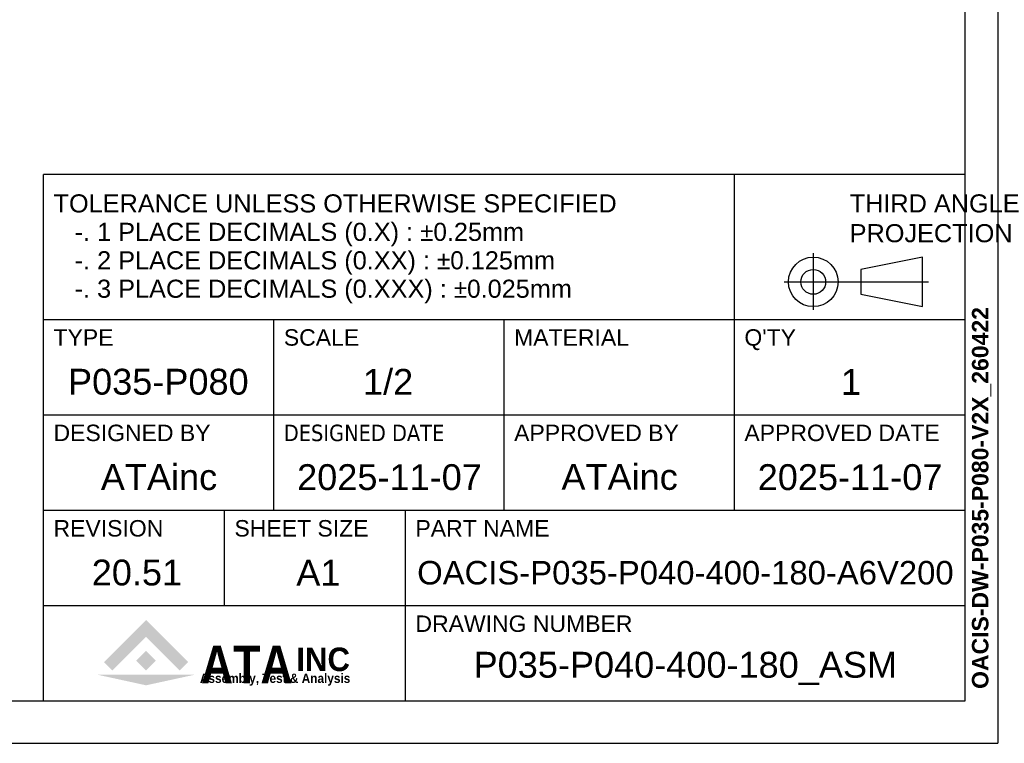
# Model space of a CAD drawing. Extents: x -14 to 1685, y -10 to 1188.
# Tile 4 of 20: x 1266 to 1685, y 0 to 308. Entities that reach past the tile are written whole.
import ezdxf
from ezdxf.enums import TextEntityAlignment as Align

# ---------------------------------------------------------------- set-up
doc = ezdxf.new("R2010")
doc.units = 0
doc.header["$LTSCALE"] = 25.4
doc.layers.get('0').update_dxf_attribs({"linetype": 'CONTINUOUS'})
doc.layers.add('ATA-TEXT', color=7, linetype='CONTINUOUS', lineweight=25)
doc.styles.add('주 문자 (ISO)', font='arial.ttf')

# ---------------------------------------------------------------- blocks, each defined once
blk = doc.blocks.new('ata-Title-A1-002')
for color, points in [(176, [(14.63, 6.49), (12.84, 8.28), (21.79, 17.23), (30.75, 8.28), (28.96, 6.49), (21.79, 13.66)]), (30, [(21.79, 10.66), (23.88, 8.57), (21.79, 6.49), (19.71, 8.57)]), (9, [(32.34, 5.64), (21.79, 3.34), (11.25, 5.64)])]:
    blk.add_hatch(color=color).paths.add_polyline_path(points)
at = {"color": 253}
for p, q in [((0, 0), (0, 112)), ((196, 112), (0, 112)), ((147, 40.6), (147, 112)), ((196, 112), (196, 0)), ((0, 81.2), (196, 81.2)), ((49, 40.6), (49, 81.2)), ((98, 40.6), (98, 81.2)), ((0, 60.9), (196, 60.9)), ((0, 40.6), (196, 40.6)), ((38.5, 20.3), (38.5, 40.6)), ((77, 0), (77, 40.6)), ((0, 20.3), (196, 20.3)), ((196, 0), (0, 0))]:
    blk.add_line(p, q, dxfattribs=at)
for p, q in [((163.75, 95.32), (163.75, 83.26)), ((187.03, 94.45), (173.85, 91.82)), ((187.03, 83.91), (187.03, 94.45)), ((173.85, 91.82), (173.85, 86.55)), ((157.57, 89.18), (188.27, 89.18)), ((173.85, 86.55), (187.03, 83.91)), ((0, 81.2), (196, 81.2))]:
    blk.add_line(p, q)
for radius in [5.27, 2.64]:
    blk.add_circle((163.75, 89.18), radius)
at = {"char_height": 3.85, "attachment_point": 1, "style": '주 문자 (ISO)'}
for s, insert, line_spacing_factor in [('TOLERANCE UNLESS OTHERWISE SPECIFIED\\P   -. 1 PLACE DECIMALS (0.X) : {\\fAIGDT|b0|i0|c2|p2;`0}.25mm\\P   -. 2 PLACE DECIMALS (0.XX) : {\\fAIGDT|b0|i0|c2|p2;`0}.125mm \\P   -. 3 PLACE DECIMALS (0.XXX) : {\\fAIGDT|b0|i0|c2|p2;`0}.025mm', (2.11, 107.8), 0.942857), ('THIRD ANGLE\\PPROJECTION', (171.5, 107.8), 0.987884)]:
    blk.add_mtext(s, dxfattribs=dict(at, insert=insert, line_spacing_factor=line_spacing_factor))
at = {"char_height": 3.5, "attachment_point": 1, "style": '주 문자 (ISO)'}
for s, insert in [('TYPE', (2.1, 79.1)), ('SCALE', (51.11, 79.1)), ('MATERIAL', (100.1, 79.1)), ("Q'TY", (149.1, 79.1)), ('DESIGNED BY', (2.1, 58.8)), ('{\\fTahoma|b0|i0|c0|p34;DESIGNED \\fTahoma|b0|i0|c129|p34;DATE}', (51.1, 58.8)), ('APPROVED BY', (100.11, 58.8)), ('APPROVED DATE', (149.1, 58.8)), ('REVISION', (2.1, 38.5)), ('SHEET SIZE', (40.6, 38.5)), ('PART NAME', (79.11, 38.5)), ('DRAWING NUMBER', (79.11, 18.2))]:
    blk.add_mtext(s, dxfattribs=dict(at, insert=insert))
at = {"color": 176, "insert": (33.46, 3.77), "char_height": 8, "width": 37.1563, "attachment_point": 7, "line_spacing_factor": 0.5, "style": '주 문자 (ISO)'}
blk.add_mtext('{\\fArial|b1|i0|c0|p34;\\W0.85;ATA}', dxfattribs=at)
at = {"color": 9, "style": '주 문자 (ISO)'}
for s, insert, char_height, attachment_point in [('{\\fArial|b1|i0|c0|p34;\\W0.95;INC}', (53.76, 6.3), 5, 7), ('{\\fArial|b1|i0|c0|p34;\\W0.9;Assembly, Test & Analysis}', (49.25, 5.84), 2, 2)]:
    blk.add_mtext(s, dxfattribs=dict(at, insert=insert, char_height=char_height, attachment_point=attachment_point))
at = {"style": '주 문자 (ISO)'}
for tag, p in [('TYPE_001', (24.5, 67.9)), ('SCALE_001', (73.5, 67.9)), ('MATERIAL_001', (122.5, 67.9)), ('QTY_001', (171.5, 67.9)), ('DESIGNED_BY_001', (24.5, 47.6)), ('APPROVED_BY_001', (122.5, 47.64)), ('APPROVED_DATE_001', (171.5, 47.6)), ('REVISION_001', (19.25, 27.3)), ('SHEET_SIZE_001', (57.75, 27.3)), ('PART_NAME_001', (136.5, 27.3)), ('DRAWING_NUMBER_001', (136.5, 7))]:
    blk.add_attdef(tag, text='', height=5.5, dxfattribs=at).set_placement(p, align=Align.MIDDLE_CENTER)
at = {"color": 7, "style": '주 문자 (ISO)'}
blk.add_attdef('DESIGNED_DATE_001', text='', height=5.5, dxfattribs=at).set_placement((73.5, 47.6), align=Align.MIDDLE_CENTER)
blk = doc.blocks.new('ata-Border-A1-002')
at = {"color": 253, "ltscale": 0.5}
for p in [(841, 594), (0, 0)]:
    blk.add_line(p, (841, 0), dxfattribs=at)
for p, q in [((834, 585), (834, 9)), ((834, 9), (7, 9))]:
    blk.add_line(p, q)

msp = doc.modelspace()

# ---------------------------------------------------------------- block references
at = {"xscale": 2, "yscale": 2, "zscale": 2}
msp.add_blockref('ata-Border-A1-002', (0, 0), dxfattribs=at)
ref = msp.add_blockref('ata-Title-A1-002', (1276, 18), dxfattribs=dict(xscale=2, yscale=2, zscale=2))
ref.add_attrib('SCALE_001', '1/2', (1411.901, 148.3055), dxfattribs={"height": 11, "style": '주 문자 (ISO)'})
ref.add_attrib('TYPE_001', 'P035-P080', (1286.368, 148.3715), dxfattribs={"height": 11, "style": '주 문자 (ISO)'})
ref.add_attrib('DESIGNED_BY_001', 'ATAinc', (1300.327, 107.788), dxfattribs={"height": 11, "style": '주 문자 (ISO)'})
ref.add_attrib('DESIGNED_DATE_001', '2025-11-07', (1383.8675, 107.7715), dxfattribs={"color": 7, "height": 11, "style": '주 문자 (ISO)'})
ref.add_attrib('APPROVED_BY_001', 'ATAinc', (1496.327, 107.8634995), dxfattribs={"height": 11, "style": '주 문자 (ISO)'})
ref.add_attrib('APPROVED_DATE_001', '2025-11-07', (1579.8675, 107.7715), dxfattribs={"height": 11, "style": '주 문자 (ISO)'})
ref.add_attrib('PART_NAME_001', 'OACIS-P035-P040-400-180-A6V200', (1434.955, 67.6), dxfattribs={"height": 10, "style": '주 문자 (ISO)'})
ref.add_attrib('DRAWING_NUMBER_001', 'P035-P040-400-180_ASM', (1458.954, 27.93), dxfattribs={"height": 11, "style": '주 문자 (ISO)'})
ref.add_attrib('QTY_001', '1', (1615.304, 148.278), dxfattribs={"height": 11, "style": '주 문자 (ISO)'})
ref.add_attrib('REVISION_001', '20.51', (1296.4765, 67.1715), dxfattribs={"height": 11, "style": '주 문자 (ISO)'})
ref.add_attrib('SHEET_SIZE_001', 'A1', (1383.5195, 67.078), dxfattribs={"color": 7, "height": 11, "style": '주 문자 (ISO)'})

# ---------------------------------------------------------------- texts
at = {"layer": 'ATA-TEXT', "color": 7, "insert": (1671.0322022, 23.1397998), "char_height": 3.5, "attachment_point": 1, "rotation": 90, "line_spacing_factor": 1.027748, "style": '주 문자 (ISO)'}
msp.add_mtext('{\\fArial|b1|i0|c129|p34;\\H2.00000x;OACIS-DW-P035-P080-V2X_260422}', dxfattribs=at)

doc.saveas('drawing.dxf')
